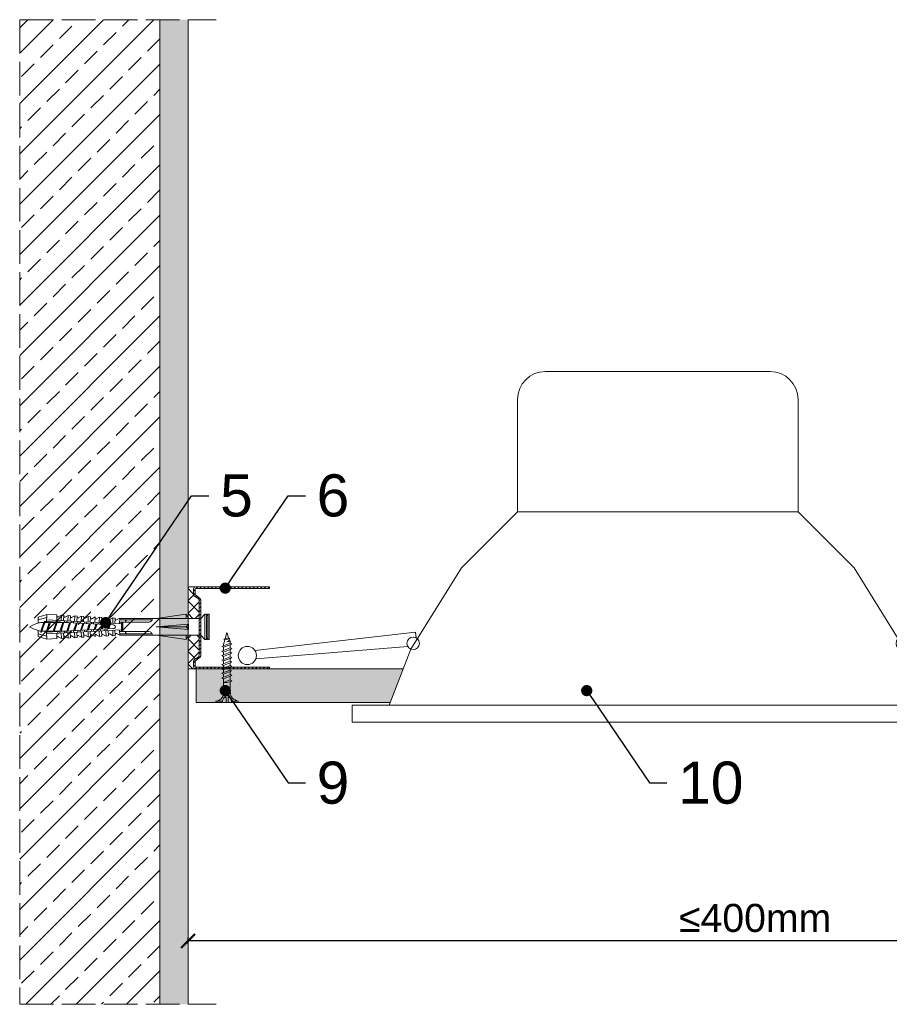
# Model space of a CAD drawing. Header units: millimetres. Extents: x 2147 to 2767, y 1473 to 2104.
# Tile 1 of 3: x 2147 to 2457, y 1753 to 2104. Entities that reach past the tile are written whole.
import ezdxf
from ezdxf import colors
from ezdxf.entities.mleader import LeaderData, LeaderLine
from ezdxf.math import Vec2, Vec3

# ---------------------------------------------------------------- set-up
doc = ezdxf.new("R2010")
doc.units = ezdxf.units.MM
doc.linetypes.add('ACAD_ISO02W100', pattern=[15, 12, -3])
doc.layers.get('0').update_dxf_attribs({"lineweight": 9})
doc.layers.get('Defpoints').update_dxf_attribs({"lineweight": 9})
for name, color, linetype, lineweight in [('_RIGIPS AKCESORIA', 7, 'Continuous', 5), ('_RIGIPS G-K', 7, 'Continuous', 9), ('_RIGIPS PŁYTA', 7, 'Continuous', 9), ('KRESKOWANIE', 7, 'Continuous', 9), ('PRZERYWANA', 7, 'ACAD_ISO02W100', 9), ('WYMIARY', 7, 'Continuous', 9)]:
    doc.layers.add(name, color=color, linetype=linetype, lineweight=lineweight)
doc.styles.get("Standard").update_dxf_attribs({"font": 'arial.ttf'})
doc.dimstyles.new('ISO-25', dxfattribs={"dimtxt": 2.5, "dimasz": 2.5, "dimexe": 1.25, "dimexo": 0.625, "dimtad": 1, "dimtxsty": 'Standard', "dimcen": 2.5, "dimadec": 0, "dimazin": 0, "dimtfac": 1, "dimtmove": 0, "dimatfit": 3, "dimfxl": 1, "dimarcsym": 0})

# ---------------------------------------------------------------- blocks, each defined once
blk = doc.blocks.new('kolek rozprezny komplet 60')
for p, q in [((390.66, 217.01), (390.76, 218.91)), ((393.75, 218.75), (390.71, 217.96)), ((393.81, 219.85), (390.76, 218.91)), ((393.68, 217.35), (393.81, 219.85)), ((420.47, 216.55), (393.71, 217.95)), ((397.41, 219.66), (393.81, 219.85)), ((397.31, 217.76), (397.41, 219.66)), ((397.67, 217.14), (397.71, 217.74)), ((399, 219.58), (397.82, 218.98)), ((398.47, 217.1), (398.5, 217.7)), ((398.9, 217.68), (399, 219.58)), ((399.8, 219.54), (399, 219.58)), ((399.7, 217.64), (399.8, 219.54)), ((401.4, 219.45), (400.22, 218.85)), ((401.3, 217.56), (401.4, 219.45)), ((402.2, 219.41), (401.4, 219.45)), ((402.1, 217.51), (402.2, 219.41)), ((403.8, 219.33), (402.61, 218.72)), ((403.7, 217.43), (403.8, 219.33)), ((404.6, 219.29), (403.8, 219.33)), ((404.5, 217.39), (404.6, 219.29)), ((406.19, 219.2), (405.01, 218.6)), ((406.09, 217.3), (406.19, 219.2)), ((406.99, 219.16), (406.19, 219.2)), ((406.89, 217.26), (406.99, 219.16)), ((408.59, 219.08), (407.41, 218.47)), ((408.49, 217.18), (408.59, 219.08)), ((409.39, 219.03), (408.59, 219.08)), ((409.29, 217.14), (409.39, 219.03)), ((410.99, 218.95), (409.8, 218.35)), ((410.89, 217.05), (410.99, 218.95)), ((412.59, 218.87), (411.4, 218.26)), ((412.49, 216.97), (412.59, 218.87)), ((413.38, 218.82), (412.59, 218.87)), ((413.28, 216.93), (413.38, 218.82)), ((414.98, 218.74), (413.8, 218.14)), ((414.88, 216.84), (414.98, 218.74)), ((415.78, 218.7), (414.98, 218.74)), ((415.68, 216.8), (415.78, 218.7)), ((417.38, 218.62), (416.2, 218.01)), ((417.28, 216.72), (417.38, 218.62)), ((418.18, 218.57), (417.38, 218.62)), ((418.08, 216.68), (418.18, 218.57)), ((419.78, 218.49), (418.59, 217.89)), ((419.68, 216.59), (419.78, 218.49)), ((431.37, 217.95), (419.75, 217.95)), ((448.67, 218.45), (419.77, 218.45)), ((443.47, 219.95), (432.8, 218.45)), ((443.47, 218.45), (443.47, 219.95)), ((443.47, 219.95), (444.34, 218.45)), ((450.17, 219.95), (448.67, 218.45)), ((448.67, 218.45), (448.67, 212.45)), ((450.17, 219.95), (450.17, 210.95)), ((450.67, 219.95), (450.17, 219.95)), ((450.67, 219.95), (450.67, 210.95)), ((450.67, 219.35), (451.17, 219.95)), ((451.17, 219.95), (451.67, 219.95)), ((451.17, 219.95), (451.17, 210.95)), ((451.67, 219.95), (451.67, 210.95)), ((393.15, 216.88), (390.66, 217.01)), ((391.67, 216.95), (392.67, 216.95)), ((392.67, 216.95), (391.67, 213.95)), ((392.67, 216.95), (392.07, 213.95)), ((393.07, 216.95), (392.07, 213.95)), ((392.67, 216.95), (393.04, 217.45)), ((393.07, 216.95), (393.04, 217.45)), ((393.07, 216.95), (394.67, 216.95)), ((394.67, 216.95), (393.67, 213.95)), ((417.38, 216.11), (393.68, 217.35)), ((417.38, 214.79), (393.68, 213.55)), ((420.47, 214.35), (393.71, 212.95)), ((394.67, 216.95), (394.07, 213.95)), ((395.07, 216.95), (394.07, 213.95)), ((394.67, 216.95), (394.92, 217.29)), ((395.07, 216.95), (395.05, 217.28)), ((395.07, 216.95), (397.07, 216.95)), ((397.07, 216.95), (396.07, 213.95)), ((397.07, 216.95), (396.47, 213.95)), ((397.47, 216.95), (396.47, 213.95)), ((397.07, 216.95), (397.23, 217.17)), ((397.47, 216.95), (397.46, 217.16)), ((397.47, 216.95), (399.47, 216.95)), ((399.47, 216.95), (398.47, 213.95)), ((399.47, 216.95), (398.87, 213.95)), ((399.87, 216.95), (398.87, 213.95)), ((399.47, 216.95), (399.55, 217.05)), ((399.87, 216.95), (399.87, 217.03)), ((399.87, 216.95), (401.38, 216.95)), ((400.07, 217.02), (400.1, 217.62)), ((400.87, 216.98), (400.9, 217.58)), ((401.87, 216.92), (400.87, 213.95)), ((401.87, 216.92), (401.27, 213.95)), ((402.26, 216.9), (401.27, 213.95)), ((402.47, 216.89), (402.5, 217.49)), ((403.27, 216.85), (403.3, 217.45)), ((404.22, 216.8), (403.31, 214.05)), ((404.24, 216.8), (403.7, 214.07)), ((404.62, 216.78), (403.72, 214.07)), ((404.86, 216.77), (404.9, 217.37)), ((404.86, 214.13), (404.9, 213.53)), ((405.66, 216.73), (405.69, 217.32)), ((405.66, 214.17), (405.69, 213.58)), ((406.58, 216.68), (405.75, 214.18)), ((406.62, 216.68), (406.12, 214.2)), ((406.98, 216.66), (406.16, 214.2)), ((407.26, 216.64), (407.29, 217.24)), ((407.26, 214.26), (407.29, 213.66)), ((408.06, 216.6), (408.09, 217.2)), ((408.06, 214.3), (408.09, 213.7)), ((408.94, 216.55), (408.19, 214.31)), ((408.99, 216.55), (408.55, 214.33)), ((409.34, 216.53), (408.6, 214.33)), ((409.66, 216.52), (409.69, 217.12)), ((409.66, 214.38), (409.69, 213.79)), ((410.46, 216.47), (410.49, 217.07)), ((410.46, 214.43), (410.49, 213.83)), ((411.3, 216.43), (410.64, 214.44)), ((411.37, 216.43), (410.98, 214.45)), ((411.69, 216.41), (411.04, 214.46)), ((412.05, 216.39), (412.09, 216.99)), ((412.05, 214.51), (412.09, 213.91)), ((412.85, 216.35), (412.89, 216.95)), ((412.85, 214.55), (412.89, 213.95)), ((413.66, 216.31), (413.08, 214.56)), ((413.75, 216.3), (413.4, 214.58)), ((414.05, 216.29), (413.49, 214.58)), ((414.45, 216.27), (414.48, 216.86)), ((414.45, 214.64), (414.48, 214.04)), ((415.25, 216.22), (415.28, 216.82)), ((415.25, 214.68), (415.28, 214.08)), ((416.02, 216.18), (415.52, 214.69)), ((416.12, 216.18), (415.83, 214.71)), ((416.41, 216.16), (415.93, 214.71)), ((417.28, 214.18), (417.38, 212.29)), ((418.22, 215.58), (418.01, 214.95)), ((418.08, 214.22), (418.18, 212.33)), ((419.68, 214.31), (419.78, 212.41)), ((430.17, 217.15), (419.71, 217.15)), ((420.47, 217.15), (420.47, 213.75)), ((420.67, 217.15), (420.67, 213.75)), ((420.87, 217.15), (420.87, 213.75)), ((444.34, 216.37), (432.8, 215.45)), ((432.8, 215.45), (443.47, 215.45)), ((444.34, 214.53), (432.8, 215.45)), ((444.34, 216.37), (443.47, 215.45)), ((444.34, 214.53), (443.47, 215.45)), ((444.34, 214.53), (444.34, 216.37)), ((448.67, 216.95), (448.67, 213.95)), ((393.15, 214.02), (390.66, 213.89)), ((390.66, 213.89), (390.76, 211.99)), ((393.75, 212.15), (390.71, 212.94)), ((393.81, 211.05), (390.76, 211.99)), ((391.67, 213.95), (391.71, 213.45)), ((391.71, 213.45), (392.07, 213.95)), ((392.07, 213.95), (393.67, 213.95)), ((393.67, 213.95), (393.7, 213.55)), ((393.68, 213.55), (393.81, 211.05)), ((393.78, 213.55), (394.07, 213.95)), ((397.41, 211.24), (393.81, 211.05)), ((394.07, 213.95), (396.07, 213.95)), ((396.07, 213.95), (396.09, 213.67)), ((396.28, 213.68), (396.47, 213.95)), ((396.47, 213.95), (398.47, 213.95)), ((397.31, 213.14), (397.41, 211.24)), ((397.67, 213.76), (397.71, 213.16)), ((399, 211.32), (397.82, 211.93)), ((398.47, 213.95), (398.48, 213.8)), ((398.47, 213.8), (398.5, 213.2)), ((398.77, 213.81), (398.87, 213.95)), ((398.87, 213.95), (400.87, 213.95)), ((398.9, 213.22), (399, 211.32)), ((399.8, 211.36), (399, 211.32)), ((399.7, 213.26), (399.8, 211.36)), ((400.07, 213.88), (400.1, 213.28)), ((401.4, 211.45), (400.22, 212.05)), ((400.87, 213.95), (400.88, 213.92)), ((400.87, 213.92), (400.9, 213.32)), ((401.27, 213.95), (401.38, 213.95)), ((401.27, 213.94), (401.27, 213.95)), ((401.3, 213.35), (401.4, 211.45)), ((402.2, 211.49), (401.4, 211.45)), ((402.1, 213.39), (402.2, 211.49)), ((402.47, 214.01), (402.5, 213.41)), ((403.8, 211.57), (402.61, 212.18)), ((403.27, 214.05), (403.3, 213.45)), ((403.7, 213.47), (403.8, 211.57)), ((404.6, 211.62), (403.8, 211.57)), ((404.5, 213.51), (404.6, 211.62)), ((406.19, 211.7), (405.01, 212.3)), ((406.09, 213.6), (406.19, 211.7)), ((406.99, 211.74), (406.19, 211.7)), ((406.89, 213.64), (406.99, 211.74)), ((408.59, 211.82), (407.41, 212.43)), ((408.49, 213.72), (408.59, 211.82)), ((409.39, 211.87), (408.59, 211.82)), ((409.29, 213.76), (409.39, 211.87)), ((410.99, 211.95), (409.8, 212.55)), ((410.89, 213.85), (410.99, 211.95)), ((412.59, 212.03), (411.4, 212.64)), ((412.49, 213.93), (412.59, 212.03)), ((413.38, 212.08), (412.59, 212.03)), ((413.28, 213.97), (413.38, 212.08)), ((414.98, 212.16), (413.8, 212.76)), ((414.88, 214.06), (414.98, 212.16)), ((415.78, 212.2), (414.98, 212.16)), ((415.68, 214.1), (415.78, 212.2)), ((417.38, 212.29), (416.2, 212.89)), ((418.18, 212.33), (417.38, 212.29)), ((419.78, 212.41), (418.59, 213.01)), ((430.17, 213.75), (419.71, 213.75)), ((431.37, 212.95), (419.75, 212.95)), ((448.67, 212.45), (419.77, 212.45)), ((443.47, 210.95), (432.8, 212.45)), ((443.47, 212.45), (443.47, 210.95)), ((443.47, 210.95), (444.34, 212.45)), ((450.17, 210.95), (448.67, 212.45)), ((450.67, 210.95), (450.17, 210.95)), ((450.67, 211.55), (451.17, 210.95)), ((451.17, 210.95), (451.67, 210.95))]:
    blk.add_line(p, q)
for centre, radius, start, end in [((397.68, 219.24), 0.3, 177, 297), ((400.08, 219.12), 0.3, 177, 297), ((402.48, 218.99), 0.3, 177, 297), ((404.87, 218.87), 0.3, 177, 297), ((407.27, 218.74), 0.3, 177, 297), ((409.67, 218.61), 0.3, 177, 297), ((411.27, 218.53), 0.3, 177, 297), ((413.66, 218.41), 0.3, 177, 297), ((416.06, 218.28), 0.3, 177, 297), ((418.46, 218.15), 0.3, 177, 297), ((422.67, 216.95), 1, 90, 168.463), ((430.17, 218.45), 1.3, 270, 0), ((393.41, 206.24), 10.85, 99.2038, 121.9083), ((393.41, 224.66), 10.85, 238.0917, 260.7962), ((393.65, 216.85), 0.5, 87, 177), ((417.55, 215.45), 0.682, 255.8604, 104.1386), ((393.65, 214.05), 0.5, 183, 273), ((397.68, 211.66), 0.3, 63, 183), ((400.08, 211.78), 0.3, 63, 183), ((402.48, 211.91), 0.3, 63, 183), ((404.87, 212.03), 0.3, 63, 183), ((407.27, 212.16), 0.3, 63, 183), ((409.67, 212.29), 0.3, 63, 183), ((411.27, 212.37), 0.3, 63, 183), ((413.66, 212.5), 0.3, 63, 183), ((416.06, 212.62), 0.3, 63, 183), ((418.46, 212.75), 0.3, 63, 183), ((422.67, 213.95), 1, 191.537, 270), ((430.17, 212.45), 1.3, 0, 90)]:
    blk.add_arc(centre, radius, start, end)
blk = doc.blocks.new('TN 25')
at = {"layer": '_RIGIPS AKCESORIA'}
for p, q in [((0, -0.84), (0, 7.16)), ((0, 7.16), (0.46, 7.16)), ((0.46, 7.16), (0.46, 4.78)), ((0.46, 4.78), (0, 4.78)), ((1.77, 3.5), (1.77, 4.2)), ((3.02, 4.46), (8.47, 4.46)), ((7.12, 4.46), (7.12, 3.18)), ((8.03, 2.01), (7.12, 4.46)), ((8.47, 4.46), (8.79, 5)), ((9.61, 1.51), (8.47, 4.46)), ((8.79, 5), (9.93, 2.01)), ((9, 4.46), (10.1, 4.46)), ((10.1, 4.46), (10.41, 5)), ((11.23, 1.51), (10.1, 4.46)), ((10.41, 5), (11.56, 2.01)), ((10.62, 4.46), (11.67, 4.46)), ((11.67, 4.46), (11.99, 5)), ((12.81, 1.51), (11.67, 4.46)), ((11.99, 5), (13.14, 2.01)), ((12.2, 4.46), (13.21, 4.46)), ((13.21, 4.46), (13.52, 5)), ((14.34, 1.51), (13.21, 4.46)), ((13.52, 5), (14.67, 2.01)), ((13.73, 4.46), (14.8, 4.46)), ((14.8, 4.46), (15.12, 5)), ((15.94, 1.51), (14.8, 4.46)), ((15.12, 5), (16.26, 2.01)), ((15.33, 4.46), (16.42, 4.46)), ((16.42, 4.46), (16.73, 5)), ((17.55, 1.51), (16.42, 4.46)), ((16.73, 5), (17.88, 2.01)), ((16.94, 4.46), (17.99, 4.46)), ((17.99, 4.46), (18.31, 5)), ((19.13, 1.51), (17.99, 4.46)), ((18.31, 5), (19.45, 2.01)), ((18.52, 4.46), (19.68, 4.46)), ((19.68, 4.46), (20, 5)), ((20.82, 1.51), (19.68, 4.46)), ((20, 5), (21.14, 2.01)), ((20.21, 4.46), (20.7, 4.46)), ((20.7, 4.46), (22.28, 3.98)), ((22.28, 3.98), (22.56, 4.37)), ((22.7, 2.36), (22.28, 3.98)), ((22.56, 4.37), (23.03, 2.71)), ((22.71, 3.85), (25, 3.24)), ((0, 3.5), (1.77, 3.5)), ((0, 2.83), (1.77, 2.83)), ((0.46, 1.64), (0, 1.64)), ((0.46, -0.84), (0.46, 1.64)), ((1.77, 2.83), (1.77, 2.18)), ((7.49, 2.01), (3.55, 2.01)), ((7.12, 3.18), (7.65, 1.53)), ((7.65, 1.53), (8.03, 2.01)), ((9.41, 2.01), (8.03, 2.01)), ((9.93, 2.01), (9.61, 1.51)), ((11.04, 2.01), (9.93, 2.01)), ((11.56, 2.01), (11.23, 1.51)), ((12.61, 2.01), (11.56, 2.01)), ((13.14, 2.01), (12.81, 1.51)), ((14.15, 2.01), (13.14, 2.01)), ((14.67, 2.01), (14.34, 1.51)), ((15.74, 2.01), (14.67, 2.01)), ((16.26, 2.01), (15.94, 1.51)), ((17.36, 2.01), (16.26, 2.01)), ((17.88, 2.01), (17.55, 1.51)), ((18.93, 2.01), (17.88, 2.01)), ((19.45, 2.01), (19.13, 1.51)), ((19.45, 2.01), (20.62, 2.01)), ((21.14, 2.01), (20.82, 1.51)), ((21.14, 2.01), (21.81, 2.12)), ((21.85, 1.83), (21.67, 3.28)), ((21.67, 3.28), (22.14, 2.4)), ((22.14, 2.4), (21.85, 1.83)), ((22.7, 2.36), (22.14, 2.4)), ((23.03, 2.71), (22.7, 2.36)), ((25, 3.24), (23.03, 2.71)), ((0, -0.84), (0.46, -0.84))]:
    blk.add_line(p, q, dxfattribs=at)
for centre, major_axis, ratio, start_param, end_param in [((3.09, 7.67), (0.17, 3.2), 0.826134, 1.773653, 3.180586), ((-0.04, 0.9), (0, 3.93), 0.848176, -0.720942, -0.151112), ((1.66, 3.18), (0, 0.895), 0.848176, -1.552777, -0.720942), ((3.37, -1.57), (0.28, 3.57), 0.832181, 0.035984, 1.430787), ((-2.73, 15.91), (0, 14.76), 0.848176, 3.399396, 3.475072), ((0.59, 4.62), (0, 2.81), 0.848176, 3.475072, 3.862535), ((1.66, 3.18), (0, 0.895), 0.848176, 3.862535, 4.730408)]:
    blk.add_ellipse(centre, major_axis=major_axis, ratio=ratio, start_param=start_param, end_param=end_param, dxfattribs=at)
blk = doc.blocks.new('UD 30 ULTRASTIL')
h = blk.add_hatch()
h.set_pattern_fill('ANSI31', color=256, scale=0.3, style=0)
h.paths.add_polyline_path([(684.71, 712.9), (658.51, 712.9, 0.414214), (657.71, 712.1), (657.71, 710.25, 0.236068), (658.03, 709.61), (659.39, 708.59, -0.236068), (659.71, 707.95), (659.71, 688.65, -0.236068), (659.39, 688.01), (658.03, 686.99, 0.236068), (657.71, 686.35), (657.71, 684.5, 0.414214), (658.51, 683.7), (684.71, 683.7), (684.71, 684.25), (658.51, 684.25, -0.414214), (658.26, 684.5), (658.26, 686.35, -0.236068), (658.36, 686.55), (659.72, 687.57, 0.236068), (660.26, 688.65), (660.26, 707.95, 0.236068), (659.72, 709.03), (658.36, 710.05, -0.236068), (658.26, 710.25), (658.26, 712.1, -0.414214), (658.51, 712.35), (684.71, 712.35)])
for p, q in [((684.71, 712.9), (658.51, 712.9)), ((684.71, 712.35), (684.71, 712.9)), ((657.71, 712.1), (657.71, 710.25)), ((659.39, 708.59), (658.03, 709.61)), ((658.26, 712.1), (658.26, 710.25)), ((659.72, 709.03), (658.36, 710.05)), ((684.71, 712.35), (658.51, 712.35)), ((659.71, 707.95), (659.71, 688.65)), ((660.26, 707.95), (660.26, 688.65)), ((659.39, 688.01), (658.03, 686.99)), ((657.71, 686.35), (657.71, 684.5)), ((658.26, 686.35), (658.26, 684.5)), ((659.72, 687.57), (658.36, 686.55)), ((684.71, 684.25), (658.51, 684.25)), ((684.71, 683.7), (658.51, 683.7)), ((684.71, 683.7), (684.71, 684.25))]:
    blk.add_line(p, q)
for centre, radius, start, end in [((658.51, 712.1), 0.8, 90, 180), ((658.51, 710.25), 0.8, 180, 233.1301), ((658.51, 712.1), 0.25, 90, 180), ((658.51, 710.25), 0.25, 180, 233.1301), ((658.91, 707.95), 1.35, 0, 53.1301), ((658.91, 707.95), 0.8, 0, 53.1301), ((658.91, 688.65), 0.8, 306.8699, 0), ((658.91, 688.65), 1.35, 306.8699, 0), ((658.51, 686.35), 0.8, 126.8699, 180), ((658.51, 684.5), 0.8, 180, 270), ((658.51, 686.35), 0.25, 126.8699, 180), ((658.51, 684.5), 0.25, 180, 270)]:
    blk.add_arc(centre, radius, start, end)
blk = doc.blocks.new('_ArchTick')
at = {"color": 0, "linetype": 'ByBlock', "const_width": 0.15}
blk.add_lwpolyline([(-0.5, -0.5), (0.5, 0.5)], dxfattribs=at)
blk = doc.blocks.new('*D14')
at = {"layer": 'Defpoints', "color": 0, "transparency": 16777216}
for p in [(2611.3, 1786.37), (2207.02, 1775.83), (2207.02, 1774.17)]:
    blk.add_point(p, dxfattribs=at)
at = {"layer": 'WYMIARY', "color": 0, "lineweight": -2, "transparency": 16777216}
for p, q in [((2611.3, 1785.74), (2611.3, 1774.58)), ((2207.02, 1774.8), (2207.02, 1777.08)), ((2611.3, 1775.83), (2207.02, 1775.83))]:
    blk.add_line(p, q, dxfattribs=at)
at = {"layer": 'WYMIARY', "color": 0, "lineweight": -2, "transparency": 16777216, "xscale": 5, "yscale": 5, "zscale": 5, "rotation": 180}
blk.add_blockref('_ArchTick', (2207.02, 1775.83), dxfattribs=at)
at = {"layer": 'WYMIARY', "color": 0, "lineweight": -2, "transparency": 16777216, "xscale": 5, "yscale": 5, "zscale": 5}
blk.add_blockref('_ArchTick', (2611.3, 1775.83), dxfattribs=at)
at = {"layer": 'WYMIARY', "color": 0, "transparency": 16777216, "insert": (2409.16, 1783.94), "char_height": 10, "attachment_point": 5}
blk.add_mtext('≤400mm', dxfattribs=at)
blk = doc.blocks.new('_Dot')
at = {"color": 0, "linetype": 'ByBlock', "lineweight": -2}
blk.add_line((-0.5, 0), (-1, 0), dxfattribs=at)
at = {"color": 0, "linetype": 'ByBlock', "const_width": 0.5}
blk.add_lwpolyline([(-0.25, 0, 1), (0.25, 0, 1)], format="xyb", close=True, dxfattribs=at)
blk = doc.blocks.new('lampa')
at = {"layer": '_RIGIPS AKCESORIA'}
for p, q in [((1387.95, 5874.59), (1467.95, 5874.59)), ((1377.95, 5864.59), (1377.95, 5824.59)), ((1477.95, 5864.59), (1477.95, 5824.59)), ((1377.95, 5824.59), (1357.95, 5804.59)), ((1377.95, 5824.59), (1477.95, 5824.59)), ((1477.95, 5824.59), (1497.95, 5804.59)), ((1339.95, 5775.59), (1357.95, 5804.59)), ((1513.63, 5779.32), (1497.95, 5804.59)), ((1341.59, 5781.61), (1284.34, 5775.11)), ((1341.82, 5779.64), (1341.59, 5781.61)), ((1514.07, 5779.64), (1514.3, 5781.61)), ((1514.3, 5781.61), (1571.55, 5775.11)), ((1338.83, 5776.53), (1284.63, 5772.1)), ((1332.25, 5755.59), (1339.95, 5775.59)), ((1523.64, 5755.59), (1515.95, 5775.59)), ((1517.06, 5776.53), (1571.26, 5772.1)), ((1318.95, 5755.59), (1536.95, 5755.59)), ((1318.95, 5749.59), (1318.95, 5755.59)), ((1536.95, 5749.59), (1536.95, 5755.59)), ((1318.95, 5749.59), (1536.95, 5749.59))]:
    blk.add_line(p, q, dxfattribs=at)
for centre, radius in [((1340.75, 5777.67), 2.24), ((1515.14, 5777.67), 2.24), ((1281.65, 5773.33), 3.23), ((1574.24, 5773.33), 3.23)]:
    blk.add_circle(centre, radius, dxfattribs=at)
for centre, start, end in [((1387.95, 5864.59), 90, 180), ((1467.95, 5864.59), 0, 90)]:
    blk.add_arc(centre, 10, start, end, dxfattribs=at)

msp = doc.modelspace()

# ---------------------------------------------------------------- hatches: boundary and pattern name
at = {"layer": '_RIGIPS PŁYTA'}
h = msp.add_hatch(dxfattribs=at)
h.set_pattern_fill('ANSI37', color=254)
h.paths.add_polyline_path([(2211.017, 1897.066, 0.236068), (2210.697, 1897.706), (2209.337, 1898.726, -0.236068), (2209.017, 1899.366), (2209.017, 1901.216, -0.4142136), (2209.817, 1902.016), (2207.017, 1902.016), (2207.017, 1891.166), (2207.233, 1890.791), (2211.017, 1890.791)])
h.paths.add_polyline_path([(2211.017, 1884.791), (2207.233, 1884.791), (2207.017, 1884.417), (2207.017, 1872.816), (2209.817, 1872.816, -0.4142136), (2209.017, 1873.616), (2209.017, 1875.466, -0.236068), (2209.337, 1876.106), (2210.697, 1877.126, 0.236068), (2211.017, 1877.766)])
h = msp.add_hatch(dxfattribs=at)
h.set_pattern_fill('DOTS', color=254, angle=45)
h.paths.add_polyline_path([(2607.017, 1872.816), (2488.275, 1872.816), (2485.244, 1860.816), (2607.017, 1860.816)])
h.paths.add_polyline_path([(2279.156, 1860.816), (2283.772, 1872.816), (2209.892, 1872.816), (2209.892, 1860.816)])
h.paths.add_polyline_path([(2465.156, 1872.816), (2469.772, 1860.816), (2485.244, 1860.816), (2488.275, 1872.816)])
at = {"layer": 'KRESKOWANIE'}
h = msp.add_hatch(dxfattribs=at)
h.set_pattern_fill('ANSI33', color=256, scale=2, angle=180, style=0)
h.set_pattern_definition([(225, (151.814, 474.265), (8.980256, -8.980256), []), (225, (142.834, 474.265), (8.980256, -8.980256), [6.35, -3.175])])
h.paths.add_polyline_path([(2197.017, 2104.216), (2147.017, 2104.216), (2147.017, 1753.216), (2197.017, 1753.216)])
h = msp.add_hatch(dxfattribs=at)
h.set_pattern_fill('AR-SAND', color=256, scale=0.1, style=0)
h.set_pattern_definition([(37.5, (151.814, 474.265), (-0.160003, 4.8941324), [0, -3.8608, 0, -4.318, 0, -4.1275]), (7.5, (151.814, 474.265), (4.495233, 7.168251), [0, -2.0828, 0, -3.4798, 0, -1.3335]), (327.5, (148.69, 474.265), (7.909924, 0.014372), [0, -1.27, 0, -4.572, 0, -5.969]), (317.5, (148.69, 474.265), (7.635565, 2.229293), [0, -0.635, 0, -2.9972, 0, -3.429])])
h.paths.add_polyline_path([(2207.017, 2104.216), (2197.017, 2104.216), (2197.017, 1753.216), (2207.017, 1753.216)])

# ---------------------------------------------------------------- linework, layer by layer
for p, q in [((2197.017, 2104.216), (2197.017, 1753.216)), ((2207.017, 2104.216), (2207.017, 1753.216))]:
    msp.add_line(p, q)
at = {"layer": '_RIGIPS PŁYTA'}
for p, q in [((2209.892, 1872.816), (2209.892, 1860.942)), ((2283.772, 1872.816), (2209.892, 1872.816)), ((2279.156, 1860.816), (2209.892, 1860.816))]:
    msp.add_line(p, q, dxfattribs=at)
at = {"layer": 'KRESKOWANIE'}
for p, q in [((2209.817, 1902.016), (2207.017, 1902.016)), ((2209.892, 1872.816), (2207.017, 1872.816))]:
    msp.add_line(p, q, dxfattribs=at)
at = {"layer": 'PRZERYWANA'}
for p, q in [((2147.017, 2104.216), (2217.017, 2104.216)), ((2147.017, 2104.216), (2147.017, 1753.216)), ((2147.017, 1753.216), (2217.017, 1753.216))]:
    msp.add_line(p, q, dxfattribs=at)

# ---------------------------------------------------------------- block references
for name, p in [('UD 30 ULTRASTIL', (1551.303, 1189.115)), ('kolek rozprezny komplet 60', (1762.893, 1672.341))]:
    msp.add_blockref(name, p)
at = {"rotation": 90}
msp.add_blockref('TN 25', (2224.106, 1860.816), dxfattribs=at)
at = {"layer": '_RIGIPS AKCESORIA'}
msp.add_blockref('lampa', (946.519, -3895.772), dxfattribs=at)

# ---------------------------------------------------------------- dimensions: what is measured, and where the dimension line sits
at = {"layer": 'WYMIARY'}
dim = msp.add_linear_dim(base=(2207.017, 1775.831), p1=(2611.297, 1786.365), p2=(2207.017, 1774.174), text='≤400mm', dimstyle='ISO-25', override={"dimtxt": 10, "dimasz": 5, "dimgap": 3, "dimblk1": 'ArchTick', "dimblk2": 'ArchTick', "dimsah": 1, "dimfxl": 12, "dimfxlon": 1}, dxfattribs=at)
dim.commit()
dim.dimension.update_dxf_attribs({"geometry": '*D14', "text_midpoint": (2409.157, 1775.831), "dimtype": 160})

# ---------------------------------------------------------------- leaders
at = {"layer": '_RIGIPS G-K'}
ml = msp.add_multileader_mtext('Standard', dxfattribs=at)
ml.set_content('5', color=256)
ml.set_leader_properties()
ml.set_arrow_properties(name='DOT')
ml.build(insert=Vec2(0, 0))
ml.multileader.update_dxf_attribs({"dogleg_length": 15})
ctx = ml.context
ctx.base_point, ctx.char_height, ctx.landing_gap_size, ctx.plane_origin = Vec3(2214.455, 1934.505), 15, 4, Vec3(2173.278, 1803.896)
notes = []
notes.append((ctx, [(0, (1, 1, 0), (2208.275, 1934.505), (1, 0), 6.18, [(0, [(2177.644, 1889.285)], 0, [])])]))
ctx.mtext.insert, ctx.mtext.flow_direction = Vec3(2218.455, 1942.133), 5
ml = msp.add_multileader_mtext('Standard', dxfattribs=at)
ml.set_content('6', color=256)
ml.set_leader_properties()
ml.set_arrow_properties(name='DOT')
ml.build(insert=Vec2(0, 0))
ml.multileader.update_dxf_attribs({"dogleg_length": 15})
ctx = ml.context
ctx.base_point, ctx.char_height, ctx.landing_gap_size, ctx.plane_origin = Vec3(2248.862, 1934.505), 15, 4, Vec3(2207.686, 1803.896)
notes.append((ctx, [(0, (1, 1, 0), (2242.682, 1934.505), (1, 0), 6.18, [(0, [(2220.294, 1901.57)], 0, [])])]))
ctx.mtext.insert, ctx.mtext.flow_direction = Vec3(2252.862, 1942.133), 5
ml = msp.add_multileader_mtext('Standard', dxfattribs=at)
ml.set_content('9', color=256)
ml.set_leader_properties()
ml.set_arrow_properties(name='DOT')
ml.build(insert=Vec2(0, 0))
ml.multileader.update_dxf_attribs({"dogleg_length": 15})
ctx = ml.context
ctx.base_point, ctx.char_height, ctx.landing_gap_size, ctx.plane_origin = Vec3(2248.862, 1832.115), 15, 4, Vec3(2207.686, 1962.724)
notes.append((ctx, [(0, (1, 1, 0), (2242.682, 1832.115), (1, 0), 6.18, [(0, [(2220.294, 1865.05)], 0, [])])]))
ctx.mtext.insert, ctx.mtext.flow_direction = Vec3(2252.862, 1839.743), 5
ml = msp.add_multileader_mtext('Standard', dxfattribs=at)
ml.set_content('10', color=256)
ml.set_leader_properties()
ml.set_arrow_properties(name='DOT')
ml.build(insert=Vec2(0, 0))
ml.multileader.update_dxf_attribs({"dogleg_length": 15})
ctx = ml.context
ctx.base_point, ctx.char_height, ctx.landing_gap_size, ctx.plane_origin = Vec3(2377.7, 1832.115), 15, 4, Vec3(2336.523, 1962.724)
notes.append((ctx, [(0, (1, 1, 0), (2371.52, 1832.115), (1, 0), 6.18, [(0, [(2349.131, 1865.05)], 0, [])])]))
ctx.mtext.insert, ctx.mtext.flow_direction = Vec3(2381.7, 1839.743), 5
for ctx, leaders in notes:
    for number, flags, end, landing, length, lines in leaders:
        leader = LeaderData()
        leader.index, (leader.has_last_leader_line, leader.has_dogleg_vector, leader.attachment_direction) = number, flags
        leader.last_leader_point, leader.dogleg_vector, leader.dogleg_length = Vec3(end), Vec3(landing), length
        for number, points, colour, breaks in lines:
            line = LeaderLine()
            line.index, line.vertices, line.color, line.breaks = number, Vec3.list(points), colors.encode_raw_color(colour), breaks
            leader.lines.append(line)
        ctx.leaders.append(leader)

doc.saveas('drawing.dxf')
